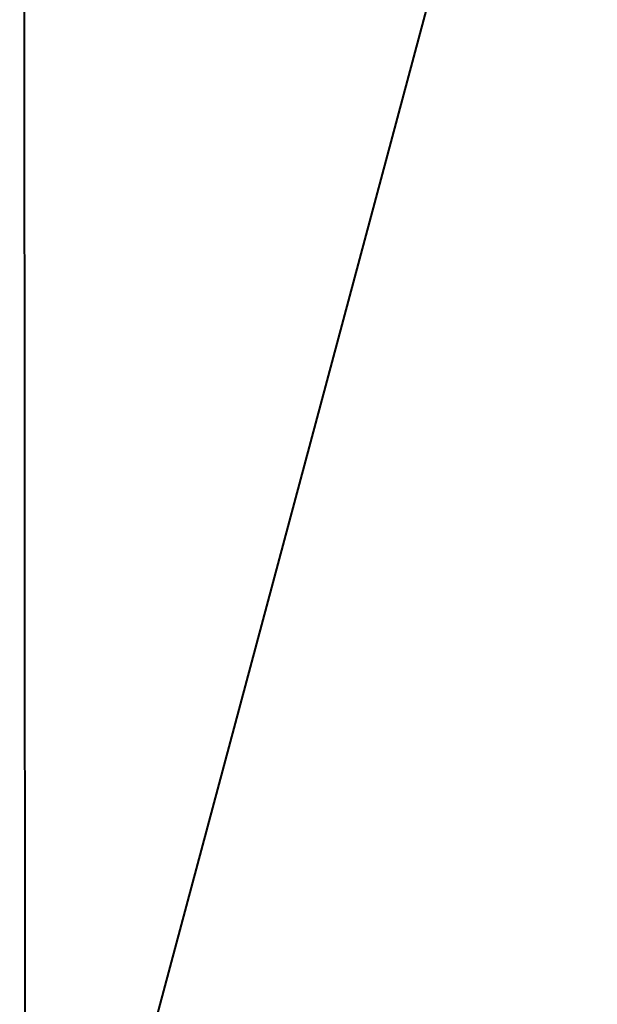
# Model space of a CAD drawing. Header units: millimetres. Extents: x -225 to 225, y -225 to 225.
# Tile 203 of 256: x -38.39 to -38.106, y 0.255 to 0.738. Entities that reach past the tile are written whole.
import ezdxf

# ---------------------------------------------------------------- set-up
doc = ezdxf.new("R2010")
doc.units = ezdxf.units.MM
doc.layers.add('E-LITE-EQPM', color=33, linetype='Continuous', lineweight=30)

# ---------------------------------------------------------------- blocks, each defined once
blk = doc.blocks.new('Lighting_Vibia-Flamingo-1575_Main Family - Lighting_Vibia-Flamingo-1575_Main Family-42104-Flamingo 1575')
at = {"layer": 'E-LITE-EQPM', "lineweight": 40}
mesh = blk.add_polyface(dxfattribs=at)
corners = [(17.94478, -31.08128, 59.7), (0, -35.88957, 59.7), (-17.94478, -31.08128, 59.7), (-31.08128, -17.94478, 59.7), (-35.88957, 0, 59.7), (-31.08128, 17.94478, 59.7), (-17.94478, 31.08128, 59.7), (-19.19478, 33.24634, 59.7), (-33.24634, 19.19478, 59.7), (-38.38957, 0, 59.7), (-33.24634, -19.19478, 59.7), (-19.19478, -33.24634, 59.7), (0, -38.38957, 59.7), (19.19478, -33.24634, 59.7)]
mesh.append_faces([[corners[k] for k in face] for face in [(8, 5, 6, 7)]], dxfattribs={"vtx0": -1})
mesh.append_faces([[corners[k] for k in face] for face in [(4, 9, 10, 3), (9, 4, 5, 8)]], dxfattribs={"vtx0": -1, "vtx2": -1})
mesh.append_faces([[corners[k] for k in face] for face in [(2, 3, 10, 11), (1, 2, 11, 12)]], dxfattribs={"vtx1": -1, "vtx3": -1})
mesh.append_faces([[corners[k] for k in face] for face in [(12, 13, 0, 1)]], dxfattribs={"vtx3": -1})
mesh = blk.add_polyface(dxfattribs=at)
corners = [(-26.41036, 28.22101, 49.7), (-24.10972, 26.93783, 49.7), (-30.07199, 20.06492, 49.7), (-34.12938, 11.92102, 49.7), (-36.0249, 3.02201, 49.7), (-35.63846, -6.06844, 49.7), (-38.38422, -4.53698, 49.7), (-38.38991, 4.48858, 49.7), (-36.30229, 13.26939, 49.7), (-32.23518, 21.32665, 49.7)]
mesh.append_faces([[corners[k] for k in face] for face in [(1, 2, 0)]], dxfattribs={"vtx1": -1})
mesh.append_faces([[corners[k] for k in face] for face in [(9, 0, 2, 8), (2, 3, 8)]], dxfattribs={"vtx1": -1, "vtx2": -1})
mesh.append_faces([[corners[k] for k in face] for face in [(3, 4, 7, 8)]], dxfattribs={"vtx1": -1, "vtx3": -1})
mesh.append_faces([[corners[k] for k in face] for face in [(4, 5, 6, 7)]], dxfattribs={"vtx3": -1})

msp = doc.modelspace()

# ---------------------------------------------------------------- block references
at = {"layer": 'E-LITE-EQPM', "lineweight": 40}
msp.add_blockref('Lighting_Vibia-Flamingo-1575_Main Family - Lighting_Vibia-Flamingo-1575_Main Family-42104-Flamingo 1575', (0, 0, 4000), dxfattribs=at)

doc.saveas('drawing.dxf')
